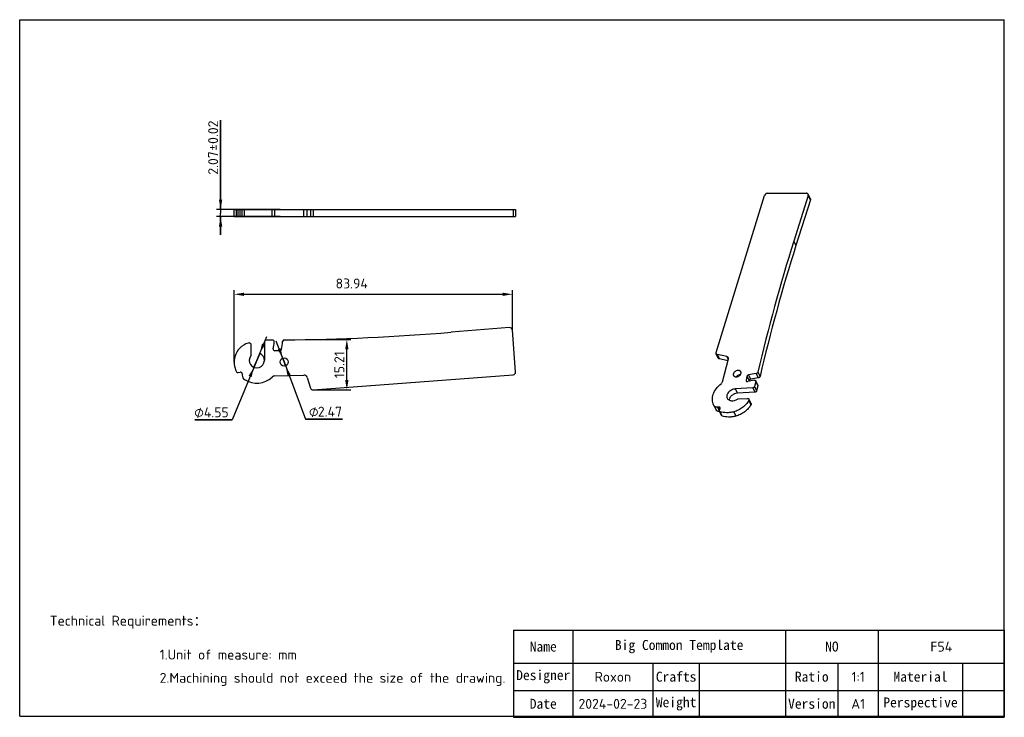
# Model space of a CAD drawing. Header units: millimetres. Extents: x 0 to 297, y 0 to 210.
import ezdxf
from ezdxf.enums import TextEntityAlignment as Align

# ---------------------------------------------------------------- set-up
doc = ezdxf.new("R2010")
doc.units = ezdxf.units.MM
doc.header["$LTSCALE"] = 16.335
doc.header["$PDMODE"] = 3
doc.header["$PDSIZE"] = 8
doc.layers.get('0').update_dxf_attribs({"linetype": 'CONTINUOUS'})
doc.layers.get('Defpoints').update_dxf_attribs({"linetype": 'CONTINUOUS'})
doc.styles.get("Standard").update_dxf_attribs({"font": 'isocpeur.ttf'})
doc.styles.add('TEXTSTYLE_2', font='isocpeur.ttf')
doc.dimstyles.new('DIMSTYLE_1', dxfattribs={"dimtxt": 3, "dimasz": 3, "dimexe": 1.25, "dimexo": 0, "dimgap": 0.75, "dimtad": 1, "dimdsep": 46, "dimtxsty": 'STANDARD', "dimblk": '_FILLED', "dimblk1": '_FILLED', "dimblk2": '_FILLED', "dimcen": 0.09, "dimazin": 2, "dimtol": 1, "dimtp": 0.02, "dimtm": 0.02, "dimtfac": 1, "dimtofl": 0, "dimtmove": 0, "dimatfit": 3, "dimldrblk": '_FILLED', "dimfxl": 1, "dimtolj": 1, "dimarcsym": 0})
doc.dimstyles.new('DIMSTYLE_2', dxfattribs={"dimtxt": 3, "dimasz": 3, "dimexe": 1.25, "dimexo": 0, "dimgap": 0.75, "dimtad": 1, "dimdsep": 46, "dimtxsty": 'STANDARD', "dimblk": '_FILLED', "dimblk1": '_FILLED', "dimblk2": '_FILLED', "dimcen": 0.09, "dimazin": 2, "dimtp": 0.01, "dimtm": 0.01, "dimtfac": 1, "dimtofl": 0, "dimtmove": 0, "dimatfit": 3, "dimldrblk": '_FILLED', "dimfxl": 1, "dimtolj": 1, "dimarcsym": 0})
doc.dimstyles.new('DIMSTYLE_3', dxfattribs={"dimtxt": 3, "dimasz": 3, "dimexe": 1.25, "dimexo": 0, "dimtad": 1, "dimdsep": 46, "dimtxsty": 'STANDARD', "dimblk": '_FILLED', "dimblk1": '_FILLED', "dimblk2": '_FILLED', "dimcen": 0.09, "dimazin": 2, "dimtp": 0.01, "dimtm": 0.01, "dimtfac": 1, "dimtmove": 0, "dimatfit": 2, "dimldrblk": '_FILLED', "dimfxl": 1, "dimtolj": 1, "dimarcsym": 0})

# ---------------------------------------------------------------- blocks, each defined once
blk = doc.blocks.new('_FILLED')
at = {"color": 0, "linetype": 'ByBlock'}
blk.add_solid([(0, 0), (-1, 0.167), (-1, -0.167)], dxfattribs=at)
blk = doc.blocks.new('*D1')
at = {"color": 2, "linetype": 'Continuous'}
for p, q in [((60.6, 152.75), (60.6, 179.74)), ((60.6, 179.74), (60.6, 151.7)), ((78.53, 152.75), (59.35, 152.75)), ((60.6, 145.15), (60.6, 151.7)), ((78.53, 150.65), (59.35, 150.65)), ((60.6, 150.65), (60.6, 145.15))]:
    blk.add_line(p, q, dxfattribs=at)
at = {"color": 2, "linetype": 'Continuous', "xscale": 3, "yscale": 3, "zscale": 3}
for p, rotation in [((60.6, 152.75), 270), ((60.6, 150.65), 90)]:
    blk.add_blockref('_FILLED', p, dxfattribs=dict(at, rotation=rotation))
at = {"color": 2, "linetype": 'Continuous'}
for s, p in [('0.02', (59.85, 172.55)), ('2.07', (59.85, 163.26))]:
    blk.add_text(s, height=3, rotation=90, dxfattribs=at).set_placement(p)
at = {"color": 2, "linetype": 'Continuous', "style": 'TEXTSTYLE_2'}
blk.add_text('±', height=3, rotation=90, dxfattribs=at).set_placement((59.85, 170.45))
blk = doc.blocks.new('*D2')
at = {"color": 0, "linetype": 'Continuous', "lineweight": -2}
for p, q in [((64.7, 106.76), (64.7, 128.47)), ((148.64, 116.43), (148.64, 128.47)), ((67.7, 127.22), (145.64, 127.22))]:
    blk.add_line(p, q, dxfattribs=at)
at = {"layer": 'Defpoints', "color": 0, "linetype": 'Continuous'}
for p in [(148.64, 127.22), (148.64, 116.43), (64.7, 106.76)]:
    blk.add_point(p, dxfattribs=at)
at = {"color": 0, "linetype": 'Continuous', "lineweight": -2, "xscale": 3, "yscale": 3, "zscale": 3, "rotation": 180}
blk.add_blockref('_FILLED', (64.7, 127.22), dxfattribs=at)
at = {"color": 0, "linetype": 'Continuous', "lineweight": -2, "xscale": 3, "yscale": 3, "zscale": 3}
blk.add_blockref('_FILLED', (148.64, 127.22), dxfattribs=at)
at = {"color": 0, "linetype": 'Continuous', "insert": (100.16, 131.97), "char_height": 3, "attachment_point": 2, "line_spacing_factor": 0.9}
blk.add_mtext('\\A1;83.94', dxfattribs=at)
blk = doc.blocks.new('*D3')
at = {"color": 2, "linetype": 'Continuous'}
for p, q in [((79.76, 106.81), (77.39, 113.11)), ((79.33, 107.96), (79.76, 106.81)), ((80.2, 105.65), (79.76, 106.81)), ((79.76, 106.81), (86.23, 89.59)), ((86.23, 89.59), (97.42, 89.59)), ((97.42, 89.59), (86.23, 89.59))]:
    blk.add_line(p, q, dxfattribs=at)
at = {"color": 2, "linetype": 'Continuous', "xscale": 3, "yscale": 3, "zscale": 3}
for p, rotation in [((79.33, 107.96), 290.5945490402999), ((80.2, 105.65), 110.5945490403)]:
    blk.add_blockref('_FILLED', p, dxfattribs=dict(at, rotation=rotation))
at = {"color": 2, "linetype": 'Continuous', "style": 'TEXTSTYLE_2'}
blk.add_text('⌀', height=3, dxfattribs=at).set_placement((87.23, 90.34))
at = {"color": 2, "linetype": 'Continuous'}
blk.add_text('2.47', height=3, dxfattribs=at).set_placement((89.93, 90.34))
blk = doc.blocks.new('*D4')
at = {"color": 2, "linetype": 'Continuous'}
for p, q in [((71.53, 107.3), (74.52, 114.48)), ((71.53, 107.3), (64.06, 89.38)), ((70.65, 105.2), (71.53, 107.3)), ((72.4, 109.4), (71.53, 107.3)), ((64.06, 89.38), (52.87, 89.38)), ((52.87, 89.38), (64.06, 89.38))]:
    blk.add_line(p, q, dxfattribs=at)
at = {"color": 2, "linetype": 'Continuous', "xscale": 3, "yscale": 3, "zscale": 3}
for p, rotation in [((72.4, 109.4), 247.3784480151), ((70.65, 105.2), 67.3797132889)]:
    blk.add_blockref('_FILLED', p, dxfattribs=dict(at, rotation=rotation))
at = {"color": 2, "linetype": 'Continuous', "style": 'TEXTSTYLE_2'}
blk.add_text('⌀', height=3, dxfattribs=at).set_placement((55.57, 90.13), align=Align.RIGHT)
at = {"color": 2, "linetype": 'Continuous'}
blk.add_text('4.55', height=3, dxfattribs=at).set_placement((63.06, 90.13), align=Align.RIGHT)
blk = doc.blocks.new('*T5')
at = {"color": 0, "linetype": 'ByBlock', "lineweight": -2}
for p, q in [((0, 0), (148, 0)), ((0, 0), (0, -26.31)), ((17.87, 0), (17.87, -26.31)), ((82, 0), (82, -26.31)), ((110, 0), (110, -26.31)), ((148, 0), (148, -26.31)), ((0, -10), (148, -10)), ((42, -10), (42, -26.31)), ((56, -10), (56, -26.31)), ((97.83, -10), (97.83, -26.31)), ((135.43, -10), (135.43, -26.31)), ((0, -18.19), (148, -18.19)), ((0, -26.31), (148, -26.31))]:
    blk.add_line(p, q, dxfattribs=at)
at = {"color": 3, "linetype": 'Continuous', "char_height": 3, "attachment_point": 5}
for s, insert, width in [('{\\fSimSun|b0|i0|c134|p2;Name}', (8.93, -5), 17.748), ('{\\fSimSun|b0|i0|c134|p2;NO}', (96, -5), 27.88), ('{\\fSimSun|b0|i0|c134|p2;Designer}', (8.93, -14.09), 17.748), ('{\\fSimSun|b0|i0|c134|p2;Crafts}', (49, -14.09), 13.88), ('{\\fSimSun|b0|i0|c134|p2;Ratio}', (89.92, -14.09), 15.7142), ('{\\fSimSun|b0|i0|c134|p2;Material}', (122.72, -14.09), 25.3147), ('{\\fSimSun|b0|i0|c134|p2;Date}', (8.93, -22.25), 17.748), ('{\\fSimSun|b0|i0|c134|p2;Weight}', (49, -22.25), 13.88), ('{\\fSimSun|b0|i0|c134|p2;Version}', (89.92, -22.25), 15.7142), ('{\\fSimSun|b0|i0|c134|p2;Perspective}', (122.72, -22.25), 25.3147)]:
    blk.add_mtext(s, dxfattribs=dict(at, insert=insert, width=width))
at = {"color": 7, "linetype": 'Continuous', "char_height": 3, "attachment_point": 5}
for s, insert, width in [('{\\fSimSun|b0|i0|c134|p2;Big Common Template}', (49.93, -5), 64.012), ('F54', (129, -5), 37.88), ('Roxon', (29.93, -14.09), 24.012), ('1:1', (103.92, -14.09), 12.0458), ('2024-02-23', (29.93, -22.25), 24.012), ('A1', (103.92, -22.25), 12.0458)]:
    blk.add_mtext(s, dxfattribs=dict(at, insert=insert, width=width))
blk = doc.blocks.new('*D6')
at = {"color": 0, "lineweight": -2}
for p, q in [((88.11, 113.6), (99.93, 113.6)), ((98.68, 101.4), (98.68, 110.6)), ((88.44, 98.4), (99.93, 98.4))]:
    blk.add_line(p, q, dxfattribs=at)
at = {"layer": 'Defpoints', "color": 0}
for p in [(88.11, 113.6), (98.68, 113.6), (88.44, 98.4)]:
    blk.add_point(p, dxfattribs=at)
at = {"color": 0, "lineweight": -2, "xscale": 3, "yscale": 3, "zscale": 3}
for p, rotation in [((98.68, 113.6), 90), ((98.68, 98.4), 270)]:
    blk.add_blockref('_FILLED', p, dxfattribs=dict(at, rotation=rotation))
at = {"color": 0, "insert": (96.43, 106), "char_height": 3, "attachment_point": 5, "rotation": 90}
blk.add_mtext('\\A1;15.21', dxfattribs=at)

msp = doc.modelspace()

# ---------------------------------------------------------------- linework, layer by layer
at = {"color": 7, "linetype": 'Continuous'}
for p, q in [((0, 0), (0, 210)), ((0, 210), (297, 210)), ((297, 0), (297, 210)), ((225.636, 157.665), (237.308, 157.665)), ((210.055, 109.629), (224.705, 157.038)), ((237.85, 157.035), (233.492, 143.209)), ((238.491, 155.729), (234.133, 141.903)), ((238.473, 156.085), (237.832, 157.39)), ((238.491, 155.729), (237.85, 157.035)), ((64.701, 150.646), (64.701, 152.746)), ((64.701, 152.746), (149.595, 152.746)), ((67.126, 150.646), (67.126, 152.746)), ((149.595, 152.746), (149.595, 150.646)), ((64.701, 150.646), (149.595, 150.646)), ((233.492, 143.209), (234.133, 141.903)), ((147.781, 117.168), (130.187, 115.753)), ((149.593, 103.794), (148.643, 116.431)), ((73.801, 112.903), (73.801, 107.301)), ((76.292, 113.403), (74.301, 113.403)), ((69.846, 108.983), (69.846, 111.851)), ((78.486, 110.203), (76.94, 110.203)), ((210.714, 107.971), (210.073, 109.276)), ((213.266, 108.452), (210.443, 109.017)), ((211.083, 107.712), (210.443, 109.017)), ((213.627, 107.202), (211.083, 107.712)), ((211.996, 100.872), (213.761, 107.721)), ((213.266, 108.452), (213.714, 107.539)), ((65.947, 103.613), (66.505, 103.752)), ((67.126, 103.267), (67.126, 102.788)), ((76.977, 102.592), (85.724, 102.867)), ((86.713, 102.156), (87.677, 98.965)), ((88.503, 98.398), (148.855, 102.936)), ((219.385, 102.498), (219.118, 101.29)), ((219.118, 101.29), (219.276, 100.968)), ((219.385, 102.498), (220.025, 101.193)), ((219.84, 102.903), (220.48, 101.598)), ((220.025, 101.193), (219.991, 101.036)), ((221.984, 101.163), (222.625, 99.857)), ((222.155, 103.315), (222.796, 102.009)), ((222.673, 103.727), (223.314, 102.422)), ((221.106, 98.997), (215.859, 98.668)), ((215.859, 98.668), (216.5, 97.362)), ((221.106, 98.997), (221.747, 97.691)), ((222.004, 100.972), (221.661, 99.417)), ((221.661, 99.417), (222.301, 98.111)), ((222.004, 100.972), (222.644, 99.666)), ((222.644, 99.666), (222.301, 98.111)), ((221.747, 97.691), (216.5, 97.362)), ((216.753, 95.677), (219.439, 95.846)), ((219.917, 95.191), (220.558, 93.885)), ((219.947, 95.607), (220.588, 94.302)), ((209.419, 93.653), (209.305, 93.867)), ((209.411, 93.649), (209.945, 92.561)), ((209.419, 93.653), (210.059, 92.348)), ((210.059, 92.348), (209.946, 92.562)), ((210.931, 93.217), (210.482, 93.189)), ((210.482, 93.189), (211.015, 92.103)), ((210.931, 93.217), (211.216, 92.637)), ((211.052, 92.316), (211.278, 92.76)), ((211.037, 92.03), (211.677, 90.725)), ((211.2, 91.887), (211.841, 90.582)), ((215.366, 91.79), (216.006, 90.485)), ((0, 0), (297, 0))]:
    msp.add_line(p, q, dxfattribs=at)
at = {"color": 9, "linetype": 'Continuous'}
for p, q in [((65.378, 150.646), (65.378, 152.746)), ((65.947, 150.646), (65.947, 152.746)), ((66.505, 150.646), (66.505, 152.746)), ((67.815, 150.646), (67.815, 152.746)), ((76.198, 150.646), (76.198, 152.746)), ((76.977, 150.646), (76.977, 152.746)), ((85.724, 150.646), (85.724, 152.746)), ((86.713, 150.646), (86.713, 152.746)), ((87.677, 152.746), (87.677, 150.646)), ((88.503, 152.746), (88.503, 150.646)), ((148.855, 152.746), (148.855, 150.646))]:
    msp.add_line(p, q, dxfattribs=at)
at = {"color": 7, "linetype": 'Continuous'}
msp.add_circle((79.761, 106.808), 1.234, dxfattribs=at)
for centre, radius, start, end in [((746.195, -18.508), 537.602, 162.49361, 166.8576), ((746.835, -19.814), 537.602, 162.49361, 166.8576), ((147.845, 116.371), 0.8, 4.3, 94.6), ((74.301, 112.903), 0.5, 90, 180), ((76.292, 112.903), 0.5, 354.43427, 90), ((61.326, 114.361), 18.046, 347.96532, 355.69696), ((79.819, 112.97), 0.5, 90.59039, 175.69696), ((72.388, 834.129), 720.697, 270.590391, 274.6), ((70.524, 106.941), 5.8, 105.68021, 165.33634), ((69.146, 111.851), 0.7, 0, 105.68021), ((76.94, 110.703), 0.5, 166.81324, 270), ((61.326, 114.361), 15.537, 346.81324, 354.43427), ((78.486, 110.703), 0.5, 270, 347.96532), ((71.201, 106.764), 6.5, 165.33634, 206.37216), ((71.526, 107.301), 2.275, 141.03863, 360), ((69.446, 108.983), 0.4, 321.03863, 360), ((65.826, 104.098), 0.5, 206.37216, 284), ((66.626, 103.267), 0.5, 0, 104), ((68.626, 102.788), 1.5, 180, 237.27492), ((71.526, 107.301), 6.864, 237.27492, 312.89382), ((77.015, 101.393), 1.2, 91.8, 132.89382), ((85.756, 101.867), 1, 16.8, 91.8), ((148.795, 103.734), 0.8, 274.3, 4.3), ((217.364, 101.651), 1.304, 89.23011, 90.00049), ((224.359, 81.773), 19.753, 98.1006, 103.91346), ((224.918, 81.051), 22.435, 97.07338, 103.08243), ((225.558, 79.745), 22.435, 97.07338, 103.08243), ((88.443, 99.196), 0.8, 196.8, 274.3), ((211.019, 93.514), 1.634, 268.11228, 273.13065)]:
    msp.add_arc(centre, radius, start, end, dxfattribs=at)
at = {"color": 2, "linetype": 'Continuous'}
msp.add_arc((71.526, 107.301), 2.275, 0, 67.37949, dxfattribs=at)
at = {"color": 7, "linetype": 'Continuous'}
for points, knots in [([(225.636, 157.665), (225.535, 157.665), (225.33, 157.629), (224.975, 157.459), (224.761, 157.218), (224.705, 157.038)], [0, 0, 0, 0, 0.2549246, 0.5196302, 1, 1, 1, 1]), ([(237.832, 157.39), (237.812, 157.433), (237.754, 157.512), (237.63, 157.6), (237.477, 157.654), (237.365, 157.665), (237.308, 157.665)], [0, 0, 0, 0, 0.2268619, 0.4649938, 0.7221648, 1, 1, 1, 1]), ([(237.85, 157.035), (237.869, 157.094), (237.888, 157.217), (237.858, 157.338), (237.832, 157.39)], [0, 0, 0, 0, 0.5176179, 1, 1, 1, 1]), ([(238.473, 156.085), (238.499, 156.033), (238.528, 155.911), (238.509, 155.789), (238.491, 155.729)], [0, 0, 0, 0, 0.4823821, 1, 1, 1, 1]), ([(210.055, 109.629), (210.036, 109.57), (210.018, 109.448), (210.048, 109.328), (210.073, 109.276)], [0, 0, 0, 0, 0.5172649, 1, 1, 1, 1]), ([(210.073, 109.276), (210.106, 109.211), (210.214, 109.089), (210.363, 109.033), (210.443, 109.017)], [0, 0, 0, 0, 0.4745219, 1, 1, 1, 1]), ([(211.083, 107.712), (211.004, 107.728), (210.854, 107.784), (210.746, 107.905), (210.714, 107.971)], [0, 0, 0, 0, 0.5254781, 1, 1, 1, 1]), ([(213.728, 108.128), (213.708, 108.168), (213.656, 108.247), (213.509, 108.376), (213.366, 108.432), (213.266, 108.452)], [0, 0, 0, 0, 0.2345624, 0.4767738, 1, 1, 1, 1]), ([(213.761, 107.721), (213.779, 107.79), (213.794, 107.93), (213.758, 108.067), (213.728, 108.128)], [0, 0, 0, 0, 0.5144717, 1, 1, 1, 1]), ([(216.723, 104.261), (216.509, 104.261), (216.18, 104.183), (215.801, 103.969), (215.556, 103.759), (215.372, 103.515), (215.262, 103.252), (215.237, 102.989), (215.281, 102.824), (215.317, 102.751)], [0, 0, 0, 0, 0.2699748, 0.40942, 0.545111, 0.6729337, 0.7905581, 0.8983614, 1, 1, 1, 1]), ([(217.532, 103.838), (217.5, 103.903), (217.411, 104.026), (217.22, 104.162), (216.984, 104.244), (216.812, 104.261), (216.723, 104.261)], [0, 0, 0, 0, 0.2268647, 0.4649807, 0.7222671, 1, 1, 1, 1]), ([(215.317, 102.751), (215.349, 102.686), (215.438, 102.563), (215.629, 102.427), (215.865, 102.345), (216.037, 102.328), (216.126, 102.328)], [0, 0, 0, 0, 0.2268647, 0.4649807, 0.7222671, 1, 1, 1, 1]), ([(216.332, 102.566), (216.31, 102.548), (216.229, 102.476), (216.156, 102.394), (216.107, 102.33)], [0, 0, 0, 0, 0.2556598, 1, 1, 1, 1]), ([(216.126, 102.328), (216.341, 102.328), (216.67, 102.406), (217.048, 102.62), (217.293, 102.83), (217.477, 103.074), (217.587, 103.337), (217.612, 103.6), (217.568, 103.766), (217.532, 103.838)], [0, 0, 0, 0, 0.2699748, 0.40942, 0.545111, 0.6729337, 0.7905581, 0.8983614, 1, 1, 1, 1]), ([(217.364, 102.956), (217.18, 102.956), (216.805, 102.88), (216.476, 102.688), (216.332, 102.566)], [0, 0, 0, 0, 0.4928395, 1, 1, 1, 1]), ([(219.118, 101.29), (219.111, 101.257), (219.106, 101.192), (219.124, 101.127), (219.138, 101.099)], [0, 0, 0, 0, 0.5126976, 1, 1, 1, 1]), ([(219.138, 101.099), (219.155, 101.064), (219.208, 101), (219.324, 100.941), (219.463, 100.921), (219.56, 100.934), (219.609, 100.946)], [0, 0, 0, 0, 0.2180141, 0.4535824, 0.7155895, 1, 1, 1, 1]), ([(219.84, 102.903), (219.785, 102.89), (219.679, 102.851), (219.503, 102.733), (219.406, 102.595), (219.385, 102.498)], [0, 0, 0, 0, 0.2654683, 0.5301689, 1, 1, 1, 1]), ([(220.48, 101.598), (220.426, 101.585), (220.319, 101.545), (220.144, 101.427), (220.047, 101.29), (220.025, 101.193)], [0, 0, 0, 0, 0.2654683, 0.5301689, 1, 1, 1, 1]), ([(221.576, 101.328), (221.619, 101.334), (221.705, 101.337), (221.825, 101.31), (221.924, 101.252), (221.969, 101.194), (221.984, 101.163)], [0, 0, 0, 0, 0.2821092, 0.5420385, 0.778414, 1, 1, 1, 1]), ([(221.984, 101.163), (221.998, 101.134), (222.016, 101.07), (222.011, 101.004), (222.004, 100.972)], [0, 0, 0, 0, 0.487021, 1, 1, 1, 1]), ([(222.673, 103.727), (222.649, 103.621), (222.535, 103.472), (222.335, 103.356), (222.215, 103.322), (222.155, 103.315)], [0, 0, 0, 0, 0.4727645, 0.7383901, 1, 1, 1, 1]), ([(223.314, 102.422), (223.289, 102.315), (223.175, 102.167), (222.975, 102.05), (222.856, 102.017), (222.796, 102.009)], [0, 0, 0, 0, 0.4727645, 0.7383901, 1, 1, 1, 1]), ([(209.305, 93.867), (209.189, 94.103), (209.007, 94.608), (208.903, 95.417), (208.967, 96.262), (209.278, 97.433), (210.083, 98.865), (211.024, 99.814), (211.562, 100.245)], [0, 0, 0, 0, 0.1083114, 0.2190219, 0.3341694, 0.4551942, 0.7160294, 1, 1, 1, 1]), ([(211.562, 100.245), (211.667, 100.329), (211.849, 100.517), (211.966, 100.754), (211.996, 100.872)], [0, 0, 0, 0, 0.5249983, 1, 1, 1, 1]), ([(215.859, 98.668), (215.474, 98.644), (214.894, 98.479), (214.233, 98.072), (213.811, 97.686), (213.499, 97.246), (213.317, 96.777), (213.28, 96.31), (213.361, 96.018), (213.425, 95.888)], [0, 0, 0, 0, 0.2729362, 0.4122237, 0.5470891, 0.6739122, 0.7907806, 0.8982878, 1, 1, 1, 1]), ([(221.661, 99.417), (221.636, 99.304), (221.512, 99.147), (221.297, 99.031), (221.169, 99.001), (221.106, 98.997)], [0, 0, 0, 0, 0.4739083, 0.7403876, 1, 1, 1, 1]), ([(222.301, 98.111), (222.276, 97.998), (222.152, 97.842), (221.938, 97.725), (221.81, 97.695), (221.747, 97.691)], [0, 0, 0, 0, 0.4739083, 0.7403876, 1, 1, 1, 1]), ([(222.625, 99.857), (222.639, 99.829), (222.656, 99.765), (222.652, 99.699), (222.644, 99.666)], [0, 0, 0, 0, 0.487021, 1, 1, 1, 1]), ([(213.425, 95.888), (213.477, 95.782), (213.618, 95.58), (213.914, 95.345), (214.28, 95.185), (214.854, 95.075), (215.64, 95.157), (216.229, 95.417), (216.502, 95.593)], [0, 0, 0, 0, 0.1034066, 0.21096, 0.3256576, 0.4488129, 0.7167455, 1, 1, 1, 1]), ([(216.5, 97.362), (216.2, 97.344), (215.598, 97.201), (214.931, 96.82), (214.49, 96.412), (214.153, 95.977), (213.993, 95.594), (213.956, 95.339)], [0, 0, 0, 0, 0.2597597, 0.5252429, 0.6540722, 0.7770927, 1, 1, 1, 1]), ([(219.917, 95.191), (219.699, 94.79), (219.142, 94.02), (218.067, 93.047), (216.791, 92.274), (215.848, 91.92), (215.366, 91.79)], [0, 0, 0, 0, 0.2351507, 0.4848848, 0.7425386, 1, 1, 1, 1]), ([(216.502, 95.593), (216.521, 95.605), (216.599, 95.648), (216.687, 95.673), (216.753, 95.677)], [0, 0, 0, 0, 0.2547375, 1, 1, 1, 1]), ([(219.439, 95.846), (219.494, 95.849), (219.602, 95.845), (219.751, 95.801), (219.872, 95.722), (219.928, 95.647), (219.947, 95.607)], [0, 0, 0, 0, 0.2794643, 0.5382684, 0.7756515, 1, 1, 1, 1]), ([(219.947, 95.607), (219.962, 95.577), (219.984, 95.511), (219.99, 95.366), (219.954, 95.257), (219.917, 95.191)], [0, 0, 0, 0, 0.2332908, 0.4749958, 1, 1, 1, 1]), ([(210.482, 93.189), (210.369, 93.182), (210.149, 93.19), (209.842, 93.274), (209.588, 93.427), (209.464, 93.574), (209.419, 93.653)], [0, 0, 0, 0, 0.2788879, 0.5372604, 0.7755136, 1, 1, 1, 1]), ([(210.965, 91.881), (210.868, 91.884), (210.679, 91.908), (210.42, 92.001), (210.206, 92.147), (210.1, 92.278), (210.059, 92.348)], [0, 0, 0, 0, 0.2760601, 0.5326542, 0.7721445, 1, 1, 1, 1]), ([(211.294, 93.047), (211.28, 93.075), (211.24, 93.129), (211.153, 93.185), (211.047, 93.216), (210.97, 93.219), (210.931, 93.217)], [0, 0, 0, 0, 0.2243533, 0.4617246, 0.7204935, 1, 1, 1, 1]), ([(211.037, 92.03), (211.016, 92.072), (210.998, 92.173), (211.028, 92.27), (211.052, 92.316)], [0, 0, 0, 0, 0.4742252, 1, 1, 1, 1]), ([(211.278, 92.76), (211.302, 92.806), (211.332, 92.903), (211.314, 93.005), (211.294, 93.047)], [0, 0, 0, 0, 0.5256795, 1, 1, 1, 1]), ([(220.558, 93.885), (220.339, 93.485), (219.783, 92.714), (218.708, 91.742), (217.431, 90.968), (216.489, 90.614), (216.006, 90.485)], [0, 0, 0, 0, 0.2351507, 0.4848848, 0.7425386, 1, 1, 1, 1]), ([(220.588, 94.302), (220.603, 94.272), (220.624, 94.206), (220.631, 94.061), (220.594, 93.952), (220.558, 93.885)], [0, 0, 0, 0, 0.2332908, 0.4749958, 1, 1, 1, 1]), ([(211.2, 91.887), (211.165, 91.901), (211.099, 91.938), (211.052, 91.998), (211.037, 92.03)], [0, 0, 0, 0, 0.5161476, 1, 1, 1, 1]), ([(215.366, 91.79), (215.002, 91.693), (214.275, 91.549), (212.868, 91.47), (211.824, 91.646), (211.2, 91.887)], [0, 0, 0, 0, 0.2670537, 0.5246551, 1, 1, 1, 1]), ([(211.841, 90.582), (211.805, 90.596), (211.74, 90.633), (211.693, 90.693), (211.677, 90.725)], [0, 0, 0, 0, 0.5161476, 1, 1, 1, 1]), ([(216.006, 90.485), (215.643, 90.388), (214.916, 90.243), (213.509, 90.164), (212.465, 90.341), (211.841, 90.582)], [0, 0, 0, 0, 0.2670537, 0.5246551, 1, 1, 1, 1])]:
    msp.add_open_spline(points, degree=3, knots=knots, dxfattribs=at)

# ---------------------------------------------------------------- block references
msp.add_blockref('*T5', (149, 26))

# ---------------------------------------------------------------- texts
at = {"color": 3, "linetype": 'Continuous'}
msp.add_text('Technical Requirements：', height=3, dxfattribs=at).set_placement((9.062, 27.328))
at = {"color": 2, "linetype": 'Continuous'}
for s, p in [('1.Unit of measure: mm', (42.231, 17.097)), ('2.Machining should not exceed the size of the drawing.', (42.231, 10.084))]:
    msp.add_text(s, height=3, dxfattribs=at).set_placement(p)

# ---------------------------------------------------------------- dimensions: what is measured, and where the dimension line sits
dim = msp.add_linear_dim(base=(60.598, 150.646), p1=(78.531, 152.746), p2=(78.531, 150.646), angle=270, dimstyle='DIMSTYLE_1', dxfattribs=at)
dim.commit()
dim.dimension.update_dxf_attribs({"geometry": '*D1', "text_midpoint": (60.598, 171.498), "dimtype": 160})
dim = msp.add_linear_dim(base=(148.643, 127.219), p1=(64.701, 106.764), p2=(148.643, 116.431), dimstyle='DIMSTYLE_2', dxfattribs=at)
dim.commit()
dim.dimension.update_dxf_attribs({"geometry": '*D2', "text_midpoint": (100.162, 127.219), "dimtype": 160})
for p1, p2, picture, middle in [((70.651, 105.201), (72.401, 109.401), '*D4', (57.964, 91.627)), ((80.195, 105.653), (79.327, 107.963), '*D3', (92.326, 91.836))]:
    dim = msp.add_diameter_dim_2p(p1=p1, p2=p2, text='{\\fSymbol_ISO;\\W1.0;⌀}<>', dimstyle='DIMSTYLE_3', override={"dimtih": 1, "dimtoh": 1, "dimpost": '<>'}, dxfattribs=at)
    dim.commit()
    dim.dimension.update_dxf_attribs({"geometry": picture, "text_midpoint": middle, "dimtype": 163})
at = {"color": 2}
dim = msp.add_linear_dim(base=(98.681, 113.603), p1=(88.443, 98.396), p2=(88.111, 113.603), angle=90, dimstyle='DIMSTYLE_2', dxfattribs=at)
dim.commit()
dim.dimension.update_dxf_attribs({"geometry": '*D6', "text_midpoint": (96.431, 106)})

doc.saveas('drawing.dxf')
